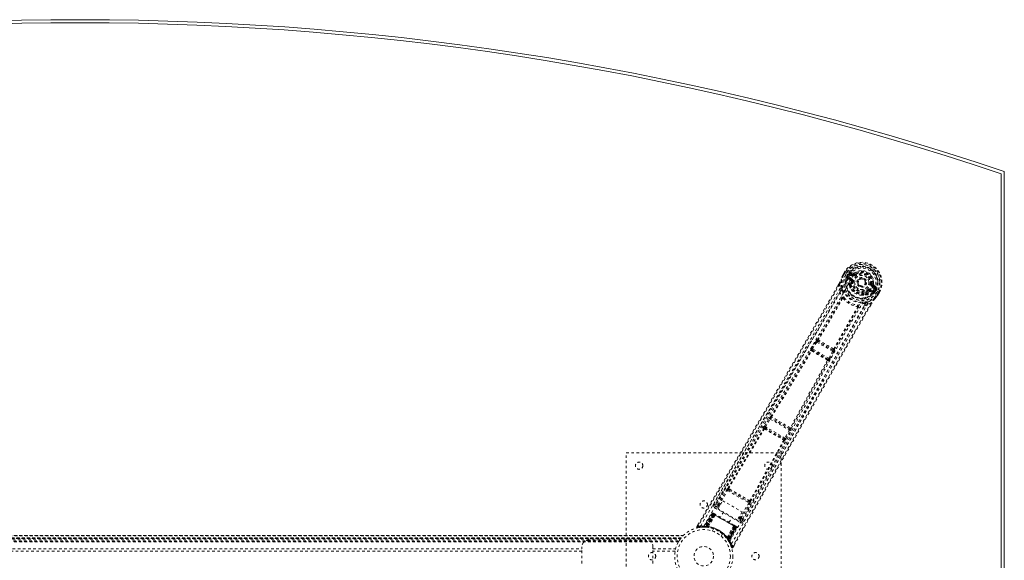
# Model space of a CAD drawing. Header units: inches. Extents: x 7.1 to 78.6, y 19.8 to 61.3.
# Tile 4 of 4: x 40.5 to 78.6, y 40.4 to 61.3. Entities that reach past the tile are written whole.
import ezdxf

# ---------------------------------------------------------------- set-up
doc = ezdxf.new("R2010")
doc.units = ezdxf.units.IN
doc.header["$MEASUREMENT"] = 0
doc.linetypes.add('SLD-Dashed', pattern=[0.075, 0.05, -0.025])
doc.linetypes.add('SLD-Solid', pattern=[0])

msp = doc.modelspace()

# ---------------------------------------------------------------- linework, layer by layer
at = {"color": 7, "linetype": 'SLD-Solid', "lineweight": 15}
for p, q in [((78.472, 55.348), (78.472, 25.767)), ((78.472, 25.767), (78.472, 55.348)), ((78.59, 55.432), (78.59, 25.682))]:
    msp.add_line(p, q, dxfattribs=at)
at = {"color": 7, "linetype": 'SLD-Dashed', "lineweight": 0}
for p, q in [((72.348, 51.438), (72.346, 51.435)), ((72.406, 51.54), (72.348, 51.438)), ((72.407, 51.54), (72.349, 51.438)), ((72.431, 51.524), (72.373, 51.423)), ((72.409, 51.538), (72.406, 51.54)), ((72.455, 51.511), (72.409, 51.538)), ((72.475, 51.499), (72.455, 51.511)), ((72.48, 51.496), (72.475, 51.499)), ((72.61, 51.421), (72.48, 51.496)), ((72.5, 51.4), (72.536, 51.463)), ((72.562, 51.448), (72.526, 51.387)), ((72.528, 51.378), (72.566, 51.445)), ((72.566, 51.445), (72.562, 51.448)), ((72.636, 51.469), (72.651, 51.495)), ((72.737, 51.411), (72.636, 51.469)), ((72.757, 51.502), (72.643, 51.542)), ((72.651, 51.495), (72.762, 51.455)), ((72.752, 51.437), (72.651, 51.495)), ((72.762, 51.455), (72.752, 51.437)), ((72.799, 51.509), (72.835, 51.462)), ((72.828, 51.457), (72.835, 51.462)), ((72.835, 51.462), (72.85, 51.443)), ((72.193, 51.086), (72.142, 50.998)), ((72.194, 51.085), (72.143, 50.996)), ((72.218, 51.07), (72.244, 50.922)), ((72.5, 51.4), (72.526, 51.387)), ((72.5, 51.4), (72.5, 51.4)), ((72.515, 51.342), (72.515, 51.337)), ((72.519, 51.323), (72.515, 51.337)), ((72.519, 51.323), (72.608, 51.247)), ((72.526, 51.386), (72.522, 51.367)), ((72.522, 51.367), (72.528, 51.378)), ((72.648, 51.258), (72.548, 51.344)), ((72.548, 51.344), (72.661, 51.279)), ((72.563, 51.37), (72.676, 51.305)), ((72.596, 51.016), (72.595, 51.037)), ((72.603, 51.065), (72.614, 51.084)), ((72.637, 51.077), (72.626, 51.057)), ((72.648, 51.258), (72.661, 51.279)), ((72.675, 51.195), (72.675, 51.208)), ((72.704, 51.191), (72.675, 51.195)), ((73.213, 51.065), (73.205, 51.053)), ((73.217, 51.073), (73.213, 51.065)), ((73.45, 51.096), (73.474, 51.093)), ((73.474, 51.093), (73.474, 51.084)), ((73.639, 50.966), (73.548, 51.046)), ((72.239, 50.795), (72.244, 50.922)), ((73.226, 50.673), (73.207, 50.663)), ((73.228, 50.709), (73.24, 50.729)), ((73.246, 50.693), (73.258, 50.713)), ((73.323, 50.821), (73.305, 50.844)), ((73.335, 50.827), (73.323, 50.821)), ((73.391, 50.829), (73.403, 50.85)), ((73.515, 50.786), (73.391, 50.829)), ((73.401, 50.789), (73.512, 50.75)), ((73.403, 50.85), (73.515, 50.786)), ((73.418, 50.876), (73.53, 50.812)), ((73.58, 50.924), (73.479, 50.982)), ((73.504, 51.026), (73.494, 51.008)), ((73.595, 50.95), (73.494, 51.008)), ((73.504, 51.026), (73.595, 50.95)), ((73.526, 50.754), (73.512, 50.75)), ((73.512, 50.75), (73.512, 50.75)), ((73.512, 50.75), (73.512, 50.749)), ((73.526, 50.754), (73.531, 50.756)), ((73.563, 50.788), (73.548, 50.774)), ((73.548, 50.774), (73.555, 50.785)), ((73.551, 50.878), (73.551, 50.878)), ((73.681, 50.803), (73.551, 50.878)), ((73.555, 50.785), (73.594, 50.852)), ((73.563, 50.788), (73.599, 50.849)), ((73.563, 50.788), (73.588, 50.772)), ((73.625, 50.835), (73.588, 50.772)), ((73.588, 50.772), (73.588, 50.772)), ((73.594, 50.852), (73.599, 50.849)), ((73.625, 50.835), (73.625, 50.835)), ((73.672, 50.674), (73.73, 50.774)), ((73.686, 50.8), (73.681, 50.803)), ((73.706, 50.788), (73.686, 50.8)), ((73.695, 50.655), (73.697, 50.659)), ((73.696, 50.66), (73.755, 50.761)), ((73.756, 50.76), (73.697, 50.659)), ((73.753, 50.762), (73.706, 50.788)), ((73.756, 50.76), (73.753, 50.762)), ((73.302, 50.311), (73.194, 50.243)), ((73.302, 50.311), (73.443, 50.363)), ((73.423, 50.272), (73.468, 50.349)), ((73.469, 50.349), (73.425, 50.272)), ((71.135, 48.6), (71.3, 48.862)), ((71.173, 48.577), (71.337, 48.838)), ((71.3, 48.862), (71.319, 48.89)), ((71.337, 48.838), (71.951, 48.484)), ((71.362, 48.93), (71.361, 48.931)), ((71.376, 48.868), (71.377, 48.868)), ((71.957, 48.532), (71.376, 48.868)), ((71.108, 48.508), (71.099, 48.518)), ((71.168, 48.523), (71.159, 48.533)), ((71.159, 48.533), (71.775, 48.177)), ((71.807, 48.211), (71.173, 48.577)), ((71.951, 48.484), (71.807, 48.211)), ((71.846, 48.19), (71.99, 48.463)), ((71.957, 48.533), (71.957, 48.532)), ((71.99, 48.463), (72.005, 48.494)), ((72.019, 48.551), (72.018, 48.551)), ((71.775, 48.177), (71.762, 48.18)), ((71.779, 48.12), (71.792, 48.117)), ((69.314, 45.585), (69.499, 45.885)), ((69.352, 45.561), (69.537, 45.861)), ((69.537, 45.861), (70.273, 45.437)), ((69.556, 45.956), (69.556, 45.956)), ((69.571, 45.894), (69.572, 45.893)), ((70.284, 45.482), (69.571, 45.894)), ((69.275, 45.503), (69.279, 45.498)), ((69.339, 45.514), (69.336, 45.519)), ((69.336, 45.519), (70.077, 45.091)), ((70.106, 45.126), (69.352, 45.561)), ((70.273, 45.437), (70.106, 45.126)), ((70.145, 45.105), (70.312, 45.416)), ((70.283, 45.483), (70.284, 45.482)), ((70.345, 45.5), (70.345, 45.501)), ((70.077, 45.091), (70.071, 45.091)), ((70.087, 45.031), (70.094, 45.031)), ((63.965, 36.557), (63.965, 44.557)), ((63.965, 44.557), (69.965, 44.557)), ((69.965, 44.557), (69.965, 36.557)), ((67.817, 43.25), (67.403, 42.548)), ((67.51, 42.549), (67.846, 43.117)), ((67.548, 42.526), (67.884, 43.094)), ((67.884, 43.094), (68.703, 42.622)), ((67.914, 43.128), (67.955, 43.104)), ((67.97, 43.15), (67.928, 43.173)), ((67.955, 43.104), (68.676, 42.688)), ((67.516, 42.385), (67.699, 42.702)), ((67.699, 42.702), (68.444, 42.271)), ((68.676, 42.688), (68.717, 42.664)), ((68.75, 42.699), (68.708, 42.724)), ((67.387, 42.432), (68.377, 41.86)), ((67.401, 42.546), (67.395, 42.529)), ((67.403, 42.547), (67.398, 42.539)), ((67.403, 42.549), (67.403, 42.547)), ((67.534, 42.416), (67.417, 42.484)), ((68.261, 41.954), (67.516, 42.385)), ((67.563, 42.466), (67.526, 42.487)), ((67.585, 42.505), (67.548, 42.526)), ((68.703, 42.622), (68.379, 42.047)), ((68.418, 42.025), (68.742, 42.6)), ((68.471, 41.932), (68.871, 42.641)), ((67.29, 42.213), (66.969, 41.699)), ((67.302, 42.206), (66.985, 41.699)), ((67.322, 42.199), (67.005, 41.696)), ((67.318, 42.197), (67.006, 41.699)), ((67.324, 42.193), (67.045, 41.711)), ((67.051, 41.711), (67.328, 42.191)), ((67.06, 41.71), (67.336, 42.187)), ((67.339, 42.185), (67.065, 41.709)), ((67.352, 42.177), (67.08, 41.708)), ((67.083, 41.695), (67.375, 42.164)), ((67.084, 41.708), (67.355, 42.176)), ((67.377, 42.163), (67.085, 41.695)), ((67.136, 41.698), (67.402, 42.15)), ((67.403, 42.148), (67.138, 41.698)), ((67.302, 42.206), (67.29, 42.213)), ((67.375, 42.164), (67.318, 42.197)), ((67.331, 42.223), (67.328, 42.224)), ((67.328, 42.191), (68.199, 41.688)), ((67.332, 42.222), (67.332, 42.222)), ((67.339, 42.218), (67.338, 42.216)), ((67.343, 42.216), (67.339, 42.218)), ((68.188, 41.695), (67.339, 42.185)), ((67.354, 42.209), (67.351, 42.211)), ((67.355, 42.176), (67.352, 42.177)), ((67.355, 42.176), (68.172, 41.704)), ((67.416, 42.174), (67.358, 42.207)), ((67.375, 42.164), (67.377, 42.163)), ((67.403, 42.148), (67.402, 42.15)), ((67.725, 42.264), (67.609, 42.062)), ((67.947, 41.867), (68.063, 42.069)), ((68.444, 42.271), (68.261, 41.954)), ((68.408, 41.912), (68.28, 41.986)), ((68.308, 42.035), (68.356, 42.008)), ((68.331, 42.074), (68.379, 42.047)), ((68.418, 42.025), (68.379, 42.047)), ((68.458, 41.916), (68.469, 41.929)), ((68.465, 41.923), (68.47, 41.931)), ((68.47, 41.931), (68.471, 41.932)), ((66.739, 41.778), (66.696, 41.704)), ((66.696, 41.704), (66.722, 41.689)), ((66.728, 41.66), (66.856, 41.679)), ((66.868, 41.68), (66.939, 41.682)), ((66.944, 41.685), (66.96, 41.685)), ((66.969, 41.699), (66.985, 41.699)), ((66.981, 41.685), (67.055, 41.681)), ((67.006, 41.699), (67.083, 41.695)), ((67.016, 41.7), (67.02, 41.697)), ((67.043, 41.682), (67.033, 41.683)), ((67.043, 41.682), (67.045, 41.711)), ((67.049, 41.682), (67.043, 41.682)), ((67.045, 41.711), (67.051, 41.711)), ((67.049, 41.682), (67.051, 41.711)), ((67.077, 41.679), (67.049, 41.682)), ((67.055, 41.681), (67.057, 41.681)), ((67.058, 41.681), (67.06, 41.71)), ((67.058, 41.681), (67.062, 41.681)), ((67.062, 41.681), (67.065, 41.709)), ((67.077, 41.679), (67.08, 41.708)), ((67.081, 41.679), (67.084, 41.708)), ((67.085, 41.695), (67.083, 41.695)), ((67.125, 41.674), (67.128, 41.673)), ((67.136, 41.698), (67.138, 41.698)), ((67.346, 41.616), (67.297, 41.532)), ((67.867, 41.277), (68.124, 41.731)), ((68.126, 41.732), (67.868, 41.275)), ((67.891, 41.23), (68.15, 41.716)), ((68.151, 41.716), (67.892, 41.228)), ((68.172, 41.704), (67.902, 41.236)), ((67.904, 41.232), (68.175, 41.702)), ((67.913, 41.22), (68.188, 41.695)), ((68.191, 41.693), (67.916, 41.216)), ((68.199, 41.688), (67.921, 41.208)), ((67.925, 41.203), (68.203, 41.686)), ((67.931, 41.161), (68.209, 41.687)), ((68.209, 41.682), (67.933, 41.164)), ((68.225, 41.673), (67.944, 41.145)), ((68.236, 41.666), (67.952, 41.131)), ((68.126, 41.732), (68.124, 41.731)), ((68.198, 41.722), (68.14, 41.756)), ((68.15, 41.716), (68.151, 41.716)), ((68.209, 41.682), (68.151, 41.716)), ((68.175, 41.702), (68.172, 41.704)), ((68.205, 41.718), (68.202, 41.72)), ((68.217, 41.711), (68.213, 41.714)), ((68.228, 41.704), (68.224, 41.707)), ((68.236, 41.666), (68.225, 41.673)), ((19.501, 41.362), (66.18, 41.362)), ((66.179, 41.363), (19.502, 41.363)), ((19.513, 41.35), (66.167, 41.35)), ((19.584, 41.272), (66.097, 41.272)), ((66.097, 41.272), (19.584, 41.272)), ((66.093, 41.268), (19.588, 41.268)), ((19.591, 41.264), (66.09, 41.264)), ((66.09, 41.264), (19.591, 41.264)), ((66.085, 41.258), (19.595, 41.258)), ((19.603, 41.249), (66.078, 41.249)), ((19.604, 41.248), (66.077, 41.248)), ((66.076, 41.246), (19.605, 41.246)), ((66.074, 41.244), (19.607, 41.244)), ((19.629, 41.213), (66.051, 41.213)), ((19.668, 41.156), (66.013, 41.156)), ((62.5, 41.172), (64.75, 41.172)), ((66.013, 41.156), (66.016, 41.16)), ((66.062, 41.228), (66.09, 41.264)), ((66.09, 41.264), (66.074, 41.244)), ((66.093, 41.268), (66.097, 41.272)), ((66.18, 41.362), (66.179, 41.362)), ((67.644, 41.332), (67.642, 41.334)), ((67.644, 41.332), (67.692, 41.416)), ((67.692, 41.416), (67.69, 41.418)), ((67.85, 41.256), (67.852, 41.254)), ((67.867, 41.277), (67.868, 41.275)), ((67.902, 41.236), (67.879, 41.219)), ((67.881, 41.215), (67.879, 41.219)), ((67.904, 41.232), (67.881, 41.215)), ((67.913, 41.22), (67.89, 41.203)), ((67.89, 41.203), (67.892, 41.199)), ((67.892, 41.228), (67.891, 41.23)), ((67.892, 41.228), (67.933, 41.164)), ((67.916, 41.216), (67.892, 41.199)), ((67.893, 41.199), (67.894, 41.197)), ((67.894, 41.197), (67.934, 41.134)), ((67.921, 41.208), (67.897, 41.192)), ((67.901, 41.187), (67.897, 41.192)), ((67.925, 41.203), (67.901, 41.187)), ((67.921, 41.208), (67.925, 41.203)), ((67.944, 41.145), (67.952, 41.131)), ((19.683, 41.13), (65.997, 41.13)), ((19.694, 41.113), (65.987, 41.113)), ((23.43, 40.839), (62.25, 40.839)), ((62.25, 40.755), (23.43, 40.755)), ((62.25, 40.839), (62.25, 40.922)), ((62.25, 40.276), (62.25, 40.839)), ((65, 40.922), (65, 40.839)), ((65, 40.276), (65, 40.839)), ((65, 40.839), (65.876, 40.839)), ((65.858, 40.755), (65, 40.755)), ((67.945, 41.116), (67.952, 41.103)), ((68.067, 40.912), (68.039, 40.903)), ((68.093, 40.898), (68.135, 40.971))]:
    msp.add_line(p, q, dxfattribs=at)
at = {"color": 7, "linetype": 'SLD-Dashed', "lineweight": 0, "flags": 128}
for points in [[(66.846, 41.726), (67.646, 43.101), (68.456, 44.468), (69.276, 45.826), (70.1, 47.178), (70.746, 48.237), (71.384, 49.296), (72.007, 50.356), (72.61, 51.421)], [(72.346, 51.435), (72.312, 51.352), (72.283, 51.266)], [(72.348, 51.438), (72.311, 51.349), (72.287, 51.277)], [(72.346, 51.435), (72.347, 51.434), (72.348, 51.433), (72.351, 51.432), (72.355, 51.431), (72.359, 51.429), (72.363, 51.428), (72.368, 51.426), (72.373, 51.423)], [(72.373, 51.423), (72.368, 51.427), (72.363, 51.43), (72.358, 51.432), (72.354, 51.435), (72.35, 51.437), (72.348, 51.438), (72.347, 51.438), (72.348, 51.438)], [(72.406, 51.54), (72.405, 51.54), (72.406, 51.539), (72.408, 51.538), (72.411, 51.536), (72.415, 51.533), (72.42, 51.53), (72.425, 51.527), (72.431, 51.524)], [(72.636, 51.469), (72.618, 51.485), (72.607, 51.506)], [(72.727, 51.388), (72.771, 51.453), (72.828, 51.507), (72.897, 51.548), (72.974, 51.574), (73.056, 51.584), (73.139, 51.578), (73.219, 51.557), (73.296, 51.522), (73.364, 51.474), (73.423, 51.414), (73.469, 51.345), (73.501, 51.269), (73.518, 51.19), (73.517, 51.109), (73.498, 51.033), (73.464, 50.963)], [(72.737, 51.411), (72.739, 51.416), (72.742, 51.421), (72.745, 51.425), (72.747, 51.429), (72.749, 51.432), (72.75, 51.435), (72.751, 51.436), (72.752, 51.437)], [(72.868, 51.419), (72.865, 51.424), (72.861, 51.428), (72.858, 51.432), (72.855, 51.436), (72.853, 51.439), (72.851, 51.441), (72.85, 51.442), (72.85, 51.443)], [(72.218, 51.07), (71.812, 50.364), (71.388, 49.63), (70.944, 48.865), (70.539, 48.172), (70.278, 47.726), (70.004, 47.258), (69.717, 46.77), (69.432, 46.284), (69.184, 45.864), (68.856, 45.306), (68.506, 44.713), (68.136, 44.085), (67.792, 43.502), (66.722, 41.689)], [(66.968, 41.72), (67.766, 43.09), (68.576, 44.452), (69.396, 45.806), (70.221, 47.153), (70.867, 48.209), (71.504, 49.265), (72.127, 50.324), (72.727, 51.388)], [(72.193, 51.086), (72.193, 51.086), (72.193, 51.085), (72.195, 51.084), (72.199, 51.082), (72.203, 51.079), (72.208, 51.076), (72.213, 51.073), (72.218, 51.07)], [(72.3, 50.935), (72.275, 51.092), (72.283, 51.266)], [(72.287, 51.277), (72.285, 51.272), (72.283, 51.266)], [(72.526, 51.386), (72.526, 51.386), (72.526, 51.387)], [(72.528, 51.378), (72.546, 51.377), (72.563, 51.37)], [(72.563, 51.37), (72.56, 51.365), (72.558, 51.36), (72.555, 51.356), (72.553, 51.352), (72.551, 51.349), (72.55, 51.346), (72.549, 51.345), (72.548, 51.344)], [(72.62, 51.214), (72.617, 51.235), (72.608, 51.247)], [(72.614, 51.084), (72.613, 51.144), (72.62, 51.214)], [(72.676, 51.305), (72.673, 51.3), (72.67, 51.295), (72.667, 51.291), (72.665, 51.287), (72.663, 51.284), (72.662, 51.281), (72.661, 51.28), (72.661, 51.279)], [(72.675, 51.195), (72.667, 51.129), (72.668, 51.074)], [(72.734, 51.187), (72.728, 51.188), (72.723, 51.189), (72.718, 51.189), (72.713, 51.19), (72.71, 51.19), (72.707, 51.191), (72.705, 51.191), (72.704, 51.191)], [(73.421, 51.1), (73.426, 51.099), (73.432, 51.099), (73.437, 51.098), (73.441, 51.098), (73.445, 51.097), (73.448, 51.097), (73.45, 51.096), (73.45, 51.096)], [(72.142, 50.998), (70.832, 48.733), (69.459, 46.389), (68.077, 44.045), (66.696, 41.704)], [(72.244, 50.922), (71.874, 50.28), (71.487, 49.613), (71.083, 48.919), (70.696, 48.257), (70.304, 47.588), (69.911, 46.919), (69.528, 46.268), (69.159, 45.643), (68.816, 45.061), (68.432, 44.409), (68.071, 43.798), (67.716, 43.198), (67.349, 42.576)], [(72.239, 50.795), (70.638, 48.039), (69.022, 45.292), (67.401, 42.546)], [(68.037, 41.038), (68.828, 42.418), (69.606, 43.804), (70.373, 45.193), (71.132, 46.583), (71.726, 47.671), (72.324, 48.753), (72.93, 49.823), (73.551, 50.878)], [(69.599, 44.021), (70.296, 45.287), (71.05, 46.675), (71.641, 47.762), (72.237, 48.842), (72.843, 49.91), (73.464, 50.962)], [(72.239, 50.795), (72.263, 50.668), (72.304, 50.544)], [(72.339, 50.811), (72.343, 50.799), (72.344, 50.791)], [(72.596, 51.016), (72.632, 50.927), (72.662, 50.879)], [(73.056, 50.652), (73.113, 50.649), (73.207, 50.663)], [(73.258, 50.713), (73.31, 50.741), (73.366, 50.783)], [(73.287, 50.868), (73.29, 50.864), (73.293, 50.859), (73.297, 50.855), (73.299, 50.852), (73.302, 50.849), (73.303, 50.846), (73.304, 50.845), (73.305, 50.844)], [(73.366, 50.783), (73.387, 50.791), (73.401, 50.789)], [(73.418, 50.876), (73.415, 50.872), (73.413, 50.867), (73.41, 50.862), (73.408, 50.858), (73.406, 50.855), (73.404, 50.853), (73.404, 50.851), (73.403, 50.85)], [(73.479, 50.982), (73.482, 50.987), (73.485, 50.992), (73.487, 50.996), (73.49, 51), (73.491, 51.003), (73.493, 51.006), (73.494, 51.007), (73.494, 51.008)], [(73.515, 50.786), (73.516, 50.786), (73.517, 50.788), (73.518, 50.79), (73.52, 50.794), (73.522, 50.798), (73.525, 50.802), (73.527, 50.807), (73.53, 50.812)], [(73.53, 50.812), (73.545, 50.8), (73.555, 50.785)], [(73.563, 50.788), (73.563, 50.788), (73.563, 50.788)], [(73.58, 50.924), (73.583, 50.929), (73.586, 50.934), (73.588, 50.938), (73.59, 50.942), (73.592, 50.945), (73.594, 50.948), (73.595, 50.949), (73.595, 50.95)], [(73.626, 50.918), (73.602, 50.916), (73.58, 50.924)], [(73.58, 50.517), (73.634, 50.577), (73.695, 50.655)], [(73.697, 50.659), (73.639, 50.583), (73.587, 50.526)], [(73.599, 50.849), (73.602, 50.847), (73.608, 50.844), (73.616, 50.84), (73.625, 50.835)], [(73.697, 50.659), (73.697, 50.659), (73.697, 50.659), (73.694, 50.661), (73.691, 50.662), (73.687, 50.665), (73.682, 50.668), (73.677, 50.671), (73.672, 50.674)], [(73.695, 50.655), (73.694, 50.656), (73.693, 50.657), (73.69, 50.659), (73.688, 50.661), (73.684, 50.664), (73.68, 50.667), (73.676, 50.671), (73.672, 50.674)], [(73.73, 50.774), (73.735, 50.771), (73.741, 50.768), (73.746, 50.765), (73.75, 50.763), (73.753, 50.761), (73.755, 50.76), (73.756, 50.76), (73.756, 50.76)], [(73.443, 50.363), (73.073, 49.724), (72.683, 49.048), (72.273, 48.334), (71.844, 47.583), (71.449, 46.891), (71.039, 46.17), (70.945, 46.004), (70.85, 45.836), (70.754, 45.667), (70.689, 45.552), (70.625, 45.439), (70.558, 45.321), (70.488, 45.198), (70.265, 44.803), (70.017, 44.364), (69.744, 43.88), (69.571, 43.574), (69.388, 43.25), (69.19, 42.9), (69.005, 42.572), (68.764, 42.145), (68.549, 41.765), (68.362, 41.434), (68.201, 41.149), (68.067, 40.912)], [(68.521, 41.899), (68.706, 42.227), (68.917, 42.6), (69.148, 43.009), (69.357, 43.379), (69.466, 43.573), (69.576, 43.767), (69.685, 43.961), (69.809, 44.181), (69.935, 44.403), (70.056, 44.618), (70.304, 45.056), (70.534, 45.464), (70.747, 45.84), (70.955, 46.208), (71.197, 46.634), (71.612, 47.365), (72.032, 48.102), (72.468, 48.863), (72.894, 49.604), (73.302, 50.311)], [(71.362, 48.93), (71.837, 49.732), (72.302, 50.536)], [(72.336, 50.524), (71.871, 49.719), (71.395, 48.917)], [(72.35, 50.528), (72.351, 50.539), (72.348, 50.548), (72.343, 50.555), (72.336, 50.559), (72.328, 50.56), (72.319, 50.558), (72.311, 50.552), (72.304, 50.544)], [(72.35, 50.528), (72.343, 50.528), (72.339, 50.527), (72.337, 50.525), (72.336, 50.524)], [(73.138, 50.332), (73.146, 50.335), (73.159, 50.338)], [(73.285, 50.367), (73.434, 50.423), (73.58, 50.517)], [(73.443, 50.363), (73.448, 50.36), (73.453, 50.357), (73.458, 50.354), (73.463, 50.352), (73.466, 50.35), (73.468, 50.349), (73.469, 50.349), (73.469, 50.349)], [(73.58, 50.517), (73.584, 50.521), (73.587, 50.526)], [(73.425, 50.272), (72.113, 47.994), (70.769, 45.632), (69.43, 43.265), (68.093, 40.897)], [(68.469, 41.929), (70.037, 44.706), (71.609, 47.479), (73.194, 50.243)], [(71.99, 48.573), (72.447, 49.387), (72.911, 50.192)], [(72.018, 48.551), (72.475, 49.364), (72.939, 50.168)], [(72.945, 50.175), (72.948, 50.185), (72.949, 50.194), (72.947, 50.203), (72.942, 50.21), (72.935, 50.213), (72.926, 50.214), (72.917, 50.212), (72.908, 50.206)], [(72.911, 50.192), (72.912, 50.194), (72.912, 50.196), (72.912, 50.2), (72.908, 50.206)], [(72.945, 50.175), (73.073, 50.201), (73.194, 50.243)], [(71.3, 48.862), (71.304, 48.859), (71.313, 48.854), (71.325, 48.846), (71.337, 48.838)], [(71.337, 48.838), (71.342, 48.845), (71.348, 48.852), (71.359, 48.862), (71.369, 48.868), (71.373, 48.868), (71.375, 48.868), (71.376, 48.868)], [(69.556, 45.956), (70.334, 47.233), (71.108, 48.508)], [(69.587, 45.941), (70.367, 47.219), (71.141, 48.494)], [(71.135, 48.6), (71.137, 48.599), (71.139, 48.598), (71.143, 48.595), (71.148, 48.592), (71.153, 48.589), (71.159, 48.585), (71.166, 48.581), (71.173, 48.577)], [(71.159, 48.533), (71.157, 48.539), (71.158, 48.549), (71.164, 48.562), (71.168, 48.57), (71.173, 48.577)], [(71.951, 48.484), (71.958, 48.48), (71.964, 48.477), (71.971, 48.474), (71.976, 48.471), (71.981, 48.468), (71.985, 48.466), (71.988, 48.464), (71.99, 48.463)], [(71.751, 48.142), (71.034, 46.834), (70.317, 45.52)], [(70.345, 45.501), (71.062, 46.813), (71.779, 48.12)], [(71.807, 48.211), (71.803, 48.203), (71.799, 48.196), (71.79, 48.184), (71.782, 48.178), (71.775, 48.177)], [(71.807, 48.211), (71.814, 48.207), (71.821, 48.203), (71.827, 48.2), (71.833, 48.197), (71.837, 48.194), (71.841, 48.192), (71.844, 48.191), (71.846, 48.19)], [(69.499, 45.885), (69.518, 45.913), (69.519, 45.914)], [(69.499, 45.885), (69.501, 45.884), (69.503, 45.882), (69.507, 45.88), (69.512, 45.877), (69.518, 45.874), (69.524, 45.87), (69.53, 45.866), (69.537, 45.861)], [(69.55, 45.937), (69.55, 45.939), (69.556, 45.956)], [(67.898, 43.189), (68.585, 44.346), (69.279, 45.498)], [(67.928, 43.173), (68.615, 44.331), (69.309, 45.483)], [(69.314, 45.585), (69.315, 45.584), (69.318, 45.582), (69.321, 45.58), (69.326, 45.577), (69.332, 45.574), (69.338, 45.57), (69.345, 45.566), (69.352, 45.561)], [(70.273, 45.437), (70.28, 45.433), (70.287, 45.429), (70.293, 45.426), (70.299, 45.423), (70.304, 45.42), (70.308, 45.418), (70.31, 45.416), (70.312, 45.416)], [(70.312, 45.416), (70.327, 45.446), (70.328, 45.447)], [(70.059, 45.05), (69.409, 43.873), (68.75, 42.699)], [(68.778, 42.681), (69.437, 43.855), (70.087, 45.031)], [(70.106, 45.126), (70.113, 45.122), (70.12, 45.118), (70.126, 45.115), (70.132, 45.112), (70.137, 45.109), (70.141, 45.107), (70.144, 45.106), (70.145, 45.105)], [(67.846, 43.117), (67.85, 43.115), (67.859, 43.109), (67.871, 43.102), (67.884, 43.094)], [(67.914, 43.128), (67.901, 43.14), (67.896, 43.151)], [(67.955, 43.104), (68.132, 43.002), (68.311, 42.899), (68.494, 42.793), (68.676, 42.688)], [(67.97, 43.15), (68.153, 43.044), (68.339, 42.937), (68.525, 42.83), (68.708, 42.724)], [(67.417, 42.484), (67.415, 42.479), (67.408, 42.468), (67.398, 42.451), (67.387, 42.432)], [(67.51, 42.549), (67.436, 42.559), (67.405, 42.547)], [(67.417, 42.484), (67.452, 42.497), (67.526, 42.487)], [(67.51, 42.549), (67.514, 42.546), (67.522, 42.541), (67.534, 42.534), (67.548, 42.526)], [(67.526, 42.487), (67.526, 42.488), (67.528, 42.491), (67.53, 42.494), (67.533, 42.499), (67.536, 42.505), (67.54, 42.512), (67.544, 42.519), (67.548, 42.526)], [(68.703, 42.622), (68.716, 42.614), (68.729, 42.607), (68.738, 42.602), (68.742, 42.6)], [(67.29, 42.213), (67.293, 42.211), (67.3, 42.207), (67.311, 42.201), (67.324, 42.193)], [(67.336, 42.187), (67.323, 42.194), (67.312, 42.2), (67.305, 42.204), (67.302, 42.206)], [(67.318, 42.197), (67.318, 42.197), (67.32, 42.196), (67.323, 42.194), (67.327, 42.192), (67.332, 42.189), (67.338, 42.185), (67.345, 42.181), (67.352, 42.177)], [(67.351, 42.211), (67.347, 42.213), (67.345, 42.215), (67.343, 42.216), (67.342, 42.216)], [(67.35, 42.21), (67.347, 42.213), (67.345, 42.214), (67.344, 42.215), (67.344, 42.215)], [(67.395, 42.174), (67.384, 42.17), (67.377, 42.163)], [(67.402, 42.15), (67.396, 42.169), (67.395, 42.174)], [(68.124, 41.731), (67.945, 41.835), (67.763, 41.94), (67.582, 42.044), (67.403, 42.148)], [(68.138, 41.757), (67.959, 41.86), (67.778, 41.965), (67.596, 42.07), (67.418, 42.173)], [(68.356, 42.008), (68.357, 42.009), (68.358, 42.011), (68.36, 42.015), (68.363, 42.02), (68.367, 42.025), (68.37, 42.032), (68.375, 42.039), (68.379, 42.047)], [(68.356, 42.008), (68.402, 41.948), (68.408, 41.912)], [(68.377, 41.86), (68.389, 41.879), (68.398, 41.896), (68.405, 41.908), (68.408, 41.912)], [(68.469, 41.929), (68.463, 41.965), (68.418, 42.025)], [(66.699, 41.703), (66.696, 41.695), (66.696, 41.687), (66.697, 41.679), (66.7, 41.671), (66.704, 41.665), (66.711, 41.661), (66.718, 41.659), (66.725, 41.659)], [(68.126, 41.732), (68.146, 41.737), (68.151, 41.738)], [(68.15, 41.716), (68.152, 41.727), (68.151, 41.738)], [(68.175, 41.702), (68.182, 41.698), (68.189, 41.694), (68.195, 41.691), (68.2, 41.688), (68.204, 41.685), (68.207, 41.683), (68.209, 41.682), (68.209, 41.682)], [(68.225, 41.673), (68.222, 41.675), (68.214, 41.679), (68.204, 41.685), (68.191, 41.693)], [(68.198, 41.722), (68.197, 41.722), (68.196, 41.723)], [(68.203, 41.686), (68.216, 41.678), (68.227, 41.672), (68.234, 41.668), (68.236, 41.666)], [(68.212, 41.714), (68.212, 41.714), (68.211, 41.714), (68.208, 41.715), (68.204, 41.716)], [(68.213, 41.713), (68.213, 41.714), (68.211, 41.715), (68.208, 41.716), (68.205, 41.718)], [(68.209, 41.682), (68.212, 41.689), (68.212, 41.691)], [(68.223, 41.707), (68.224, 41.707), (68.222, 41.708), (68.22, 41.708), (68.216, 41.71)], [(67.924, 41.15), (67.92, 41.156), (67.901, 41.187)], [(67.931, 41.156), (67.933, 41.162), (67.934, 41.164)], [(67.949, 41.113), (67.949, 41.126), (67.952, 41.14)], [(65.857, 40.751), (65.858, 40.753), (65.858, 40.755)], [(67.949, 41.126), (67.951, 41.132), (67.952, 41.133)], [(68.041, 40.904), (68.046, 40.897), (68.051, 40.891), (68.058, 40.887), (68.066, 40.884), (68.073, 40.884), (68.081, 40.885), (68.087, 40.89), (68.092, 40.895)], [(68.093, 40.897), (68.093, 40.898), (68.091, 40.899), (68.085, 40.902), (68.077, 40.907), (68.072, 40.91), (68.067, 40.912)]]:
    msp.add_lwpolyline(points, dxfattribs=at)
at = {"color": 7, "linetype": 'SLD-Dashed', "lineweight": 0}
for centre, radius in [((73.077, 51.144), 0.7), ((73.077, 51.144), 0.69), ((73.077, 51.144), 0.623), ((73.077, 51.144), 0.32), ((73.077, 51.144), 0.275), ((73.077, 51.144), 0.188), ((73.077, 51.144), 0.157), ((73.077, 51.144), 0.142), ((73.077, 51.144), 0.14), ((73.077, 51.144), 0.138), ((64.465, 44.057), 0.141), ((69.465, 44.057), 0.141), ((66.965, 42.557), 0.141), ((66.965, 40.557), 1.125), ((66.965, 40.557), 1.03), ((66.965, 40.557), 0.376), ((64.965, 40.557), 0.141), ((68.965, 40.557), 0.14)]:
    msp.add_circle(centre, radius, dxfattribs=at)
at = {"color": 7, "linetype": 'SLD-Solid', "lineweight": 15}
for radius, start, end in [(111.709, 71.33535, 108.66465), (111.591, 71.37887, 108.62113), (111.591, 71.37887, 108.62113)]:
    msp.add_arc((42.84, -50.401), radius, start, end, dxfattribs=at)
at = {"color": 7, "linetype": 'SLD-Dashed', "lineweight": 0}
for centre, radius, start, end in [((73.077, 51.144), 0.78, 330, 149.4852), ((73.077, 51.144), 0.78, 330.5288, 149.4712), ((73.077, 51.144), 0.75, 330.4563, 149.5437), ((73.077, 51.144), 0.787, 158.3239, 321.6761), ((73.077, 51.144), 0.758, 158.3239, 321.6761), ((72.373, 51.423), 0.03, 150.2178, 155.2738), ((73.077, 51.144), 0.629, 330.5443, 149.4556), ((73.009, 52.235), 0.905, 238.5152, 240.3906), ((73.077, 51.144), 0.599, 330.5443, 149.4557), ((73.077, 51.144), 0.593, 142.3909, 149.4476), ((72.77, 51.38), 0.206, 128.3432, 142.3389), ((73.084, 51.155), 0.543, 329.3659, 150.6341), ((72.605, 51.18), 0.242, 59.7354, 88.8248), ((72.665, 51.521), 0.0299, 137.8919, 241.951), ((72.796, 51.514), 0.119, 240.0006, 307.2249), ((72.777, 51.48), 0.0301, 132.3462, 238.579), ((72.796, 51.514), 0.089, 240, 307.226), ((72.772, 51.546), 0.0455, 251.3573, 307.4672), ((72.792, 51.519), 0.0715, 244.7807, 299.761), ((73.077, 51.144), 0.459, 352.774, 127.226), ((73.077, 51.144), 0.275, 0.0002, 179.9998), ((73.077, 51.144), 0.4, 352.774, 127.226), ((73.077, 51.144), 0.376, 352.774, 127.226), ((73.077, 51.144), 0.346, 352.774, 127.2259), ((71.167, 51.711), 1.202, 328.6565, 338.8139), ((68.764, 52.326), 3.676, 340.0111, 343.2386), ((73.077, 51.144), 0.632, 156.0642, 323.9359), ((73.077, 51.144), 0.602, 156.2697, 323.7303), ((73.011, 51.292), 0.497, 174.8143, 213.6306), ((72.598, 51.332), 0.0845, 155.4152, 172.6004), ((72.533, 51.318), 0.0306, 59.046, 126.166), ((72.958, 51.323), 0.439, 180.0687, 216.0862), ((72.639, 51.039), 0.0444, 144.9967, 182.7094), ((72.599, 51.014), 0.0507, 58.2616, 85.6674), ((72.634, 51.232), 0.0299, 61.0442, 149.0077), ((72.639, 51.067), 0.0305, 13.935, 144.3675), ((72.61, 51.034), 0.0505, 58.2668, 85.7528), ((72.644, 51.194), 0.031, 1.5921, 140.0515), ((72.655, 51.042), 0.0326, 151.6469, 197.8226), ((72.649, 51.042), 0.0371, 59.2756, 109.8337), ((73.083, 51.154), 0.453, 189.7482, 290.2511), ((72.618, 51.21), 0.0567, 358.2356, 57.9749), ((72.616, 51.202), 0.089, 352.774, 60), ((73.074, 51.138), 0.411, 189.0112, 290.9887), ((72.616, 51.202), 0.119, 352.7756, 59.9993), ((73.077, 51.144), 0.376, 172.774, 307.226), ((73.077, 51.144), 0.346, 172.7739, 307.226), ((73.077, 51.144), 0.275, 180.0001, 359.9999), ((73.077, 51.144), 0.157, 215.1542, 260.0596), ((73.539, 51.085), 0.119, 172.7729, 240.0002), ((73.539, 51.085), 0.089, 172.774, 240), ((73.68, 52.481), 1.403, 261.5622, 263.9854), ((73.545, 51.085), 0.0714, 180.3175, 235.2452), ((73.519, 51.052), 0.0301, 241.4568, 347.6163), ((73.578, 51.08), 0.0455, 172.5376, 228.6378), ((72.291, 50.762), 0.0608, 28.0314, 147.6169), ((72.42, 50.304), 0.643, 100.7369, 105.9141), ((74.428, 51.528), 2.209, 195.5724, 198.9381), ((73.228, 50.869), 0.887, 185.0285, 200.8703), ((72.629, 50.992), 0.0404, 97.2303, 142.6845), ((73.096, 51.176), 0.494, 196.9721, 283.028), ((73.068, 51.128), 0.476, 211.4722, 268.527), ((73.241, 51.154), 0.491, 266.1258, 305.5142), ((73.201, 50.727), 0.0326, 282.1649, 328.364), ((73.17, 50.679), 0.0404, 337.3034, 22.774), ((73.019, 51.173), 0.465, 295.8351, 310.796), ((73.23, 50.725), 0.0305, 335.6311, 106.0659), ((73.203, 50.722), 0.0371, 10.1708, 60.7229), ((73.206, 50.712), 0.0444, 297.3935, 335.0023), ((73.204, 50.665), 0.0506, 34.3191, 61.7523), ((73.216, 50.684), 0.0504, 34.2231, 61.7508), ((73.293, 51.13), 0.44, 263.9345, 299.9017), ((73.359, 50.773), 0.119, 59.9993, 127.2273), ((73.359, 50.773), 0.089, 60, 127.226), ((73.337, 50.794), 0.031, 340.168, 118.1929), ((73.364, 50.779), 0.0565, 61.9565, 121.5659), ((73.375, 50.803), 0.0299, 331.0006, 58.9477), ((73.339, 50.747), 0.249, 31.7067, 59.8606), ((73.501, 50.759), 0.0305, 353.8281, 60.9611), ((73.457, 50.844), 0.115, 309.6968, 322.2766), ((73.077, 51.144), 0.593, 330.5524, 337.6091), ((73.611, 50.975), 0.0299, 238.0461, 342.1095), ((73.435, 50.996), 0.206, 337.6641, 351.6552), ((72.29, 50.544), 0.0143, 326.6968, 2.408), ((72.294, 50.457), 0.0794, 57.488, 83.949), ((72.355, 50.511), 0.0608, 43.4568, 146.3326), ((72.408, 50.474), 0.0786, 96.2602, 136.675), ((73.084, 51.156), 0.965, 220.5265, 259.4746), ((73.048, 51.093), 0.844, 219.7729, 260.2271), ((72.764, 51.137), 0.888, 279.1312, 294.9697), ((73.14, 50.272), 0.0608, 332.3824, 91.9702), ((72.736, 52.502), 2.205, 281.0592, 284.4307), ((72.677, 50.154), 0.644, 14.0904, 19.2598), ((76.26, 47.998), 3.678, 136.763, 139.9884), ((74.524, 49.773), 1.202, 141.1878, 151.3416), ((72.89, 50.202), 0.0608, 333.6686, 76.5442), ((72.833, 50.229), 0.0786, 343.3217, 23.7437), ((72.874, 50.122), 0.0794, 36.0517, 62.5127), ((72.951, 50.162), 0.0143, 117.522, 153.3917), ((71.401, 48.847), 0.0933, 115.8682, 152.462), ((71.399, 48.907), 0.0451, 147.8543, 238.9603), ((71.4, 48.906), 0.0451, 147.8505, 238.9541), ((71.346, 48.843), 0.0889, 56.1816, 79.6206), ((71.464, 48.863), 0.0872, 141.8084, 176.8113), ((54.978, 19.794), 33.379, 59.4252, 60.5748), ((55.335, 20.413), 32.717, 59.3988, 60.6011), ((71.262, 48.496), 0.165, 140.59, 172.3682), ((71.137, 48.493), 0.0451, 60.8647, 147.5091), ((71.146, 48.483), 0.0451, 60.8969, 147.3972), ((71.09, 48.418), 0.0919, 56.0252, 78.5459), ((71.197, 48.469), 0.0607, 118.3016, 156.2253), ((89.957, 80.38), 37.023, 239.4552, 240.5447), ((87.905, 76.826), 32.881, 239.4019, 240.5982), ((71.901, 48.515), 0.0588, 327.8337, 16.632), ((71.909, 48.606), 0.0873, 303.1911, 338.1896), ((71.978, 48.572), 0.0451, 241.05, 332.1463), ((71.979, 48.572), 0.0451, 241.042, 332.1437), ((71.951, 48.494), 0.088, 40.252, 63.9496), ((71.926, 48.544), 0.0933, 327.5295, 4.1389), ((71.701, 48.178), 0.0612, 323.9376, 1.5344), ((71.71, 48.059), 0.092, 41.4641, 63.9925), ((71.739, 48.141), 0.0451, 332.6006, 59.1049), ((71.752, 48.138), 0.0451, 332.489, 59.1375), ((71.692, 48.248), 0.165, 307.6357, 339.4031), ((69.623, 45.859), 0.118, 124.6477, 152.0144), ((69.594, 45.835), 0.0626, 111.5478, 155.5131), ((69.594, 45.932), 0.0451, 148.3764, 239.3657), ((69.593, 45.931), 0.0433, 172.771, 240.2228), ((69.518, 45.837), 0.125, 56.4402, 72.2382), ((69.641, 45.897), 0.0697, 140.9199, 183.0616), ((53.258, 16.816), 33.342, 59.2942, 60.7057), ((53.169, 16.662), 33.569, 59.2813, 60.7188), ((69.49, 45.451), 0.222, 142.8805, 166.3587), ((69.313, 45.479), 0.0451, 60.5583, 148.0575), ((69.317, 45.474), 0.0451, 60.5773, 148.0304), ((69.235, 45.369), 0.136, 56.7437, 71.1079), ((69.362, 45.462), 0.0567, 113.3812, 157.5252), ((87.747, 76.552), 36.127, 239.3134, 240.6867), ((69.396, 45.52), 0.0601, 136.9029, 181.3961), ((86.225, 73.915), 33.042, 239.2678, 240.7322), ((70.222, 45.473), 0.0626, 324.4759, 8.4634), ((70.252, 45.545), 0.0697, 296.9335, 339.0865), ((70.305, 45.522), 0.0451, 240.6364, 331.6283), ((70.306, 45.522), 0.0451, 240.6333, 331.6253), ((70.262, 45.41), 0.123, 47.6593, 63.6594), ((70.228, 45.51), 0.118, 327.9916, 355.3601), ((70.014, 45.085), 0.0571, 322.6154, 6.4771), ((69.998, 44.929), 0.136, 48.8652, 63.2826), ((70.048, 45.053), 0.0451, 331.9732, 59.4187), ((70.048, 45.143), 0.0601, 298.5951, 343.1013), ((70.054, 45.052), 0.0451, 331.94, 59.4465), ((69.941, 45.191), 0.222, 313.6402, 337.1205), ((-66.005, 118.798), 154.855, 329.9018, 331.10066), ((68.103, 42.984), 0.289, 134.9806, 152.6464), ((67.955, 43.062), 0.0773, 121.6256, 155.4613), ((67.931, 43.168), 0.0384, 147.0873, 205.359), ((67.792, 42.953), 0.258, 58.4492, 65.7726), ((67.99, 43.13), 0.0756, 145.3468, 181.841), ((68.021, 43.108), 0.0652, 140.5434, 183.546), ((68.647, 42.747), 0.0652, 296.4355, 339.4361), ((68.64, 42.666), 0.0772, 324.5318, 358.3887), ((68.682, 42.731), 0.075, 298.0093, 334.8057), ((68.738, 42.705), 0.0456, 241.9244, 329.0011), ((68.498, 42.756), 0.289, 327.3516, 345.0238), ((68.627, 42.472), 0.258, 54.2255, 61.5564), ((67.439, 42.522), 0.105, 149.3638, 240.0835), ((68.819, 45.037), 2.866, 239.1591, 240.3584), ((67.44, 42.523), 0.045, 172.0087, 239.979), ((67.549, 42.526), 0.0451, 149.6176, 239.5759), ((67.316, 42.197), 0.03, 60.0039, 148.0075), ((67.316, 42.196), 0.0305, 80.7128, 147.6435), ((67.327, 42.19), 0.03, 83.497, 148.0229), ((67.345, 42.174), 0.0353, 51.8086, 140.6813), ((67.343, 42.181), 0.03, 60.0626, 148.0679), ((67.327, 42.189), 0.0315, 59.3094, 92.3686), ((67.687, 41.992), 0.41, 146.9364, 150.985), ((67.415, 42.307), 0.119, 225.9038, 229.5734), ((68.072, 41.765), 0.849, 148.4161, 150.2233), ((67.712, 41.978), 0.426, 147.0565, 150.9483), ((67.741, 41.96), 0.446, 147.1808, 150.9006), ((67.743, 41.96), 0.444, 147.1771, 150.9147), ((67.401, 42.148), 0.0299, 60.1881, 148.204), ((67.405, 42.149), 0.0266, 60.7966, 111.4522), ((68.379, 42.047), 0.0451, 240.4249, 330.3592), ((68.43, 41.951), 0.105, 239.9129, 330.64), ((68.43, 41.951), 0.045, 240.0216, 307.9885), ((69.921, 44.408), 2.873, 239.6419, 240.8384), ((66.722, 41.689), 0.03, 149.4724, 282.149), ((66.944, 40.524), 1.206, 94.6785, 101.8739), ((66.965, 40.557), 1.158, 17.8714, 102.1368), ((66.785, 41.687), 0.0638, 178.6103, 205.7898), ((66.964, 40.565), 1.12, 94.6374, 102.1026), ((66.872, 41.711), 0.03, 150.2594, 274.0775), ((66.836, 40.362), 1.364, 84.4492, 89.585), ((66.965, 40.557), 1.128, 89.5268, 94.6573), ((66.944, 41.715), 0.03, 271.0774, 328.0198), ((66.96, 41.715), 0.0299, 270.3029, 328.0922), ((66.965, 40.845), 0.84, 88.7964, 90.3462), ((67.009, 41.71), 0.0429, 167.0226, 215.8132), ((66.949, 40.53), 1.19, 30.88, 89.12), ((67.14, 40.875), 0.841, 96.4861, 101.7289), ((66.965, 40.557), 1.127, 30.4732, 89.5268), ((66.981, 41.715), 0.0299, 269.2504, 328.1997), ((67.138, 40.908), 0.805, 95.5284, 100.9267), ((67.059, 41.821), 0.137, 239.4097, 263.5135), ((67.143, 40.896), 0.815, 94.3902, 99.6268), ((67.077, 41.788), 0.109, 241.2429, 270.4847), ((66.966, 40.558), 1.155, 34.2143, 85.7858), ((67.058, 41.711), 0.0297, 265.5265, 328.5242), ((67.059, 41.711), 0.0297, 265.4458, 328.5272), ((66.988, 40.815), 0.869, 83.5578, 85.4831), ((66.966, 40.558), 1.155, 34.9105, 85.0894), ((66.966, 40.558), 1.155, 35.8866, 84.1134), ((67.152, 40.966), 0.733, 91.2389, 95.2437), ((67.105, 41.697), 0.031, 310.2277, 1.6777), ((67.104, 41.698), 0.0345, 314.8458, 1.0332), ((66.984, 40.589), 1.12, 37.9256, 82.0743), ((68.125, 41.734), 0.0265, 8.3759, 59.3794), ((68.125, 41.73), 0.0299, 331.7963, 59.816), ((67.791, 41.932), 0.444, 329.0917, 332.8283), ((67.795, 41.929), 0.443, 329.0813, 332.8305), ((67.825, 41.912), 0.423, 329.0426, 332.9643), ((67.828, 41.91), 0.423, 329.0422, 332.9648), ((68.183, 41.696), 0.03, 331.9365, 59.9362), ((67.846, 41.9), 0.411, 329.0158, 333.0526), ((67.493, 42.099), 0.821, 329.7709, 331.6383), ((68.197, 41.686), 0.0315, 27.9379, 60.6947), ((68.198, 41.687), 0.03, 331.9816, 36.5589), ((68.21, 41.681), 0.03, 331.9915, 59.9938), ((68.209, 41.681), 0.0305, 332.3626, 39.3656), ((62.5, 40.922), 0.25, 90, 180), ((64.75, 40.922), 0.25, 0, 90), ((66.978, 40.55), 1.14, 147.8816, 150.4075), ((66.966, 40.557), 1.125, 142.2649, 149.382), ((66.972, 40.551), 1.134, 134.3118, 135.1768), ((67.884, 41.247), 0.0345, 118.9557, 165.168), ((67.883, 41.248), 0.0311, 118.3282, 169.6336), ((67.228, 40.924), 0.73, 24.7474, 28.7713), ((66.968, 40.559), 1.125, 30.7753, 35.7154), ((67.917, 41.215), 0.0297, 151.4816, 214.5507), ((67.918, 41.214), 0.0297, 151.4817, 214.4705), ((66.946, 40.544), 1.153, 29.9223, 33.9586), ((67.16, 40.876), 0.825, 20.4073, 25.5762), ((67.183, 40.882), 0.806, 19.0748, 24.4689), ((67.108, 40.64), 0.962, 29.6257, 32.5188), ((67.152, 40.867), 0.843, 18.2754, 23.509), ((67.96, 41.15), 0.0299, 151.7906, 210.7606), ((67.96, 41.15), 0.03, 166.8686, 211.2468), ((67.941, 41.172), 0.0429, 264.1671, 312.9961), ((67.971, 41.131), 0.0299, 151.9096, 209.6979), ((68.013, 41.138), 0.0707, 181.4567, 208.8968), ((66.861, 40.348), 1.364, 30.4146, 35.5506), ((66.966, 40.558), 1.127, 25.3409, 30.4757), ((67.015, 40.585), 1.07, 28.906, 29.8328), ((67.978, 41.117), 0.03, 151.9793, 208.9236), ((68.011, 41.053), 0.03, 205.9264, 329.7368), ((66.971, 40.56), 1.121, 17.8982, 25.3606), ((66.954, 40.525), 1.199, 18.102, 25.339), ((68.067, 40.912), 0.03, 197.8473, 330.5308)]:
    msp.add_arc(centre, radius, start, end, dxfattribs=at)

doc.saveas('drawing.dxf')
